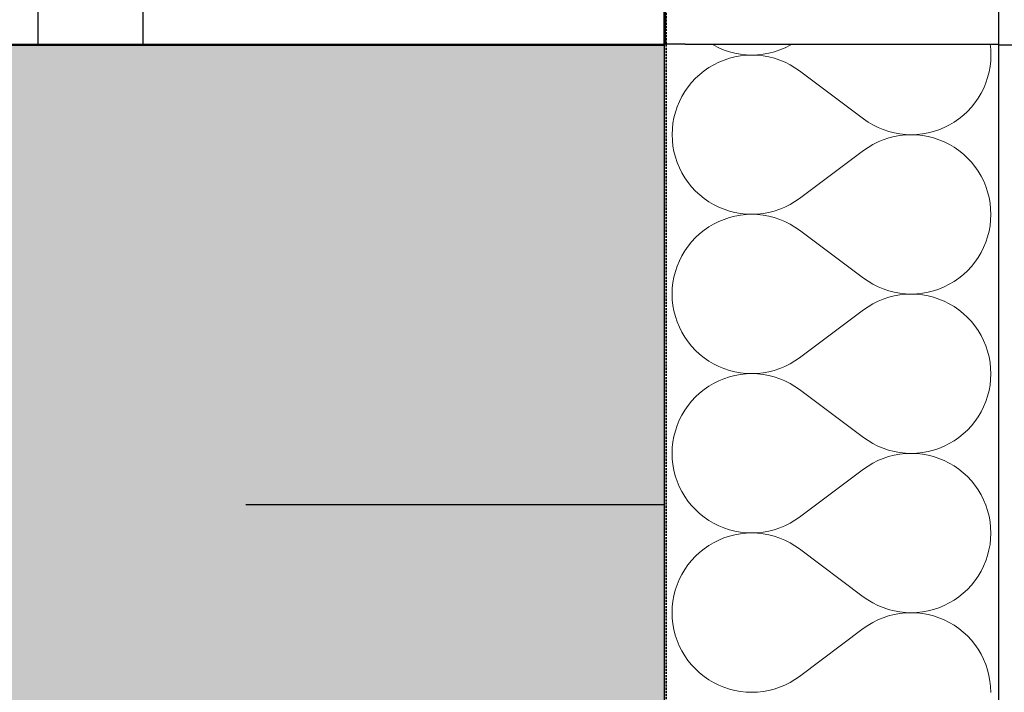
# Model space of a CAD drawing. Header units: millimetres. Extents: x -28017 to 3863, y -4271 to 20239.
# Tile 103 of 105: x -631 to -160, y 1867 to 2188. Entities that reach past the tile are written whole.
import ezdxf

# ---------------------------------------------------------------- set-up
doc = ezdxf.new("R2010")
doc.units = ezdxf.units.MM
doc.header["$MEASUREMENT"] = 0
for name, pattern in [('Wipeout_Contour', [1000, 0, -1000]), ('Čárkovaná', [325, 200, -125]), ('čárkovaná 3', [1.5, 1, -0.5])]:
    doc.linetypes.add(name, pattern=pattern)
for name, color, linetype in [('5._POHLED ZÁPADNÍ_2_Konstrukce - nenosné', 7, 'Continuous'), ('5._POHLED ZÁPADNÍ_2_Konstrukce - nosné', 7, 'Continuous'), ('5._POHLED ZÁPADNÍ_2_Nové_Konstrukce - nenosné', 7, 'Continuous'), ('5._POHLED ZÁPADNÍ_2_Nové_Konstrukce - nosné', 7, 'Continuous'), ('5._POHLED ZÁPADNÍ_2_Nové_Otvory – Okna', 7, 'Continuous'), ('5._POHLED ZÁPADNÍ_2_Nové_Výplně – Řezové', 7, 'Continuous'), ('5._POHLED ZÁPADNÍ_2_Výplně – Řezové', 7, 'Continuous')]:
    doc.layers.add(name, color=color, linetype=linetype)

# ---------------------------------------------------------------- blocks, each defined once
blk = doc.blocks.new('*X12', base_point=(-28336.19, -5790.34))
at = {"layer": '5._POHLED ZÁPADNÍ_2_Nové_Výplně – Řezové', "color": 21, "linetype": 'Continuous', "lineweight": 20, "true_color": 0xffaaaa}
for p, q in [((-299.7, 2176.7), (-298.73, 2176.12)), ((-298.73, 2176.12), (-296.3, 2174.91)), ((-296.3, 2174.91), (-293.78, 2173.86)), ((-267.15, 2173.88), (-264.63, 2174.92)), ((-264.63, 2174.92), (-262.2, 2176.14)), ((-262.2, 2176.14), (-261.27, 2176.69)), ((-166.3, 2174.17), (-166.57, 2176.68)), ((-293.78, 2173.86), (-291.2, 2173.01)), ((-291.2, 2173.01), (-288.56, 2172.34)), ((-288.56, 2170.6), (-291.2, 2169.93)), ((-288.56, 2172.34), (-285.89, 2171.85)), ((-285.89, 2171.08), (-288.56, 2170.6)), ((-285.89, 2171.85), (-283.18, 2171.56)), ((-283.18, 2171.37), (-285.89, 2171.08)), ((-283.18, 2171.56), (-280.46, 2171.47)), ((-280.46, 2171.47), (-283.18, 2171.37)), ((-280.46, 2171.47), (-277.74, 2171.57)), ((-277.74, 2171.37), (-280.46, 2171.47)), ((-277.74, 2171.57), (-275.04, 2171.86)), ((-275.04, 2171.08), (-277.74, 2171.37)), ((-275.04, 2171.86), (-272.36, 2172.34)), ((-272.36, 2170.59), (-275.04, 2171.08)), ((-272.36, 2172.34), (-269.73, 2173.02)), ((-269.73, 2169.91), (-272.36, 2170.59)), ((-269.73, 2173.02), (-267.15, 2173.88)), ((-166.2, 2171.45), (-166.3, 2174.17)), ((-166.3, 2168.73), (-166.2, 2171.45)), ((-301.07, 2165.43), (-303.31, 2163.88)), ((-298.73, 2166.82), (-301.07, 2165.43)), ((-296.3, 2168.03), (-298.73, 2166.82)), ((-293.78, 2169.07), (-296.3, 2168.03)), ((-291.2, 2169.93), (-293.78, 2169.07)), ((-267.15, 2169.05), (-269.73, 2169.91)), ((-264.63, 2168.01), (-267.15, 2169.05)), ((-262.2, 2166.79), (-264.63, 2168.01)), ((-259.86, 2165.4), (-262.2, 2166.79)), ((-257.63, 2163.85), (-259.86, 2165.4)), ((-167.07, 2163.35), (-166.59, 2166.03)), ((-166.59, 2166.03), (-166.3, 2168.73)), ((-305.42, 2162.18), (-307.42, 2160.32)), ((-303.31, 2163.88), (-305.42, 2162.18)), ((-227.16, 2140.98), (-257.63, 2163.85)), ((-168.61, 2158.13), (-167.75, 2160.72)), ((-167.75, 2160.72), (-167.07, 2163.35)), ((-310.98, 2156.21), (-312.53, 2153.98)), ((-309.27, 2158.33), (-310.98, 2156.21)), ((-307.42, 2160.32), (-309.27, 2158.33)), ((-169.65, 2155.62), (-168.61, 2158.13)), ((-313.92, 2151.64), (-315.14, 2149.21)), ((-312.53, 2153.98), (-313.92, 2151.64)), ((-172.26, 2150.85), (-170.87, 2153.19)), ((-170.87, 2153.19), (-169.65, 2155.62)), ((-316.18, 2146.7), (-317.04, 2144.11)), ((-315.14, 2149.21), (-316.18, 2146.7)), ((-175.52, 2146.5), (-173.81, 2148.62)), ((-173.81, 2148.62), (-172.26, 2150.85)), ((-317.04, 2144.11), (-317.71, 2141.48)), ((-181.48, 2140.95), (-179.36, 2142.65)), ((-179.36, 2142.65), (-177.37, 2144.51)), ((-177.37, 2144.51), (-175.52, 2146.5)), ((-318.2, 2138.8), (-318.49, 2136.1)), ((-317.71, 2141.48), (-318.2, 2138.8)), ((-227.16, 2140.98), (-224.92, 2139.43)), ((-224.92, 2139.43), (-222.59, 2138.04)), ((-222.59, 2138.04), (-220.15, 2136.82)), ((-188.49, 2136.79), (-186.06, 2138.01)), ((-186.06, 2138.01), (-183.72, 2139.4)), ((-183.72, 2139.4), (-181.48, 2140.95)), ((-318.49, 2136.1), (-318.59, 2133.38)), ((-318.59, 2133.38), (-318.49, 2130.66)), ((-220.15, 2136.82), (-217.64, 2135.78)), ((-217.64, 2135.78), (-215.06, 2134.91)), ((-215.06, 2134.91), (-212.43, 2134.24)), ((-212.43, 2132.49), (-215.06, 2131.81)), ((-212.43, 2134.24), (-209.75, 2133.75)), ((-209.75, 2132.97), (-212.43, 2132.49)), ((-209.75, 2133.75), (-207.04, 2133.46)), ((-207.04, 2133.26), (-209.75, 2132.97)), ((-207.04, 2133.46), (-204.33, 2133.36)), ((-204.33, 2133.36), (-207.04, 2133.26)), ((-204.33, 2133.36), (-201.61, 2133.46)), ((-201.61, 2133.27), (-204.33, 2133.36)), ((-201.61, 2133.46), (-198.9, 2133.75)), ((-198.9, 2132.98), (-201.61, 2133.27)), ((-198.9, 2133.75), (-196.22, 2134.23)), ((-196.22, 2132.49), (-198.9, 2132.98)), ((-196.22, 2134.23), (-193.59, 2134.9)), ((-193.59, 2131.82), (-196.22, 2132.49)), ((-193.59, 2134.9), (-191.01, 2135.76)), ((-191.01, 2135.76), (-188.49, 2136.79)), ((-318.49, 2130.66), (-318.2, 2127.95)), ((-318.2, 2127.95), (-317.72, 2125.28)), ((-222.59, 2128.69), (-224.93, 2127.3)), ((-220.16, 2129.91), (-222.59, 2128.69)), ((-217.64, 2130.95), (-220.16, 2129.91)), ((-215.06, 2131.81), (-217.64, 2130.95)), ((-191.01, 2130.96), (-193.59, 2131.82)), ((-188.49, 2129.92), (-191.01, 2130.96)), ((-186.06, 2128.71), (-188.49, 2129.92)), ((-183.72, 2127.32), (-186.06, 2128.71)), ((-317.72, 2125.28), (-317.04, 2122.64)), ((-227.16, 2125.75), (-257.64, 2102.89)), ((-224.93, 2127.3), (-227.16, 2125.75)), ((-181.48, 2125.77), (-183.72, 2127.32)), ((-179.37, 2124.06), (-181.48, 2125.77)), ((-177.37, 2122.21), (-179.37, 2124.06)), ((-317.04, 2122.64), (-316.19, 2120.06)), ((-316.19, 2120.06), (-315.14, 2117.55)), ((-175.52, 2120.22), (-177.37, 2122.21)), ((-173.81, 2118.1), (-175.52, 2120.22)), ((-315.14, 2117.55), (-313.93, 2115.11)), ((-313.93, 2115.11), (-312.54, 2112.77)), ((-172.26, 2115.87), (-173.81, 2118.1)), ((-170.87, 2113.53), (-172.26, 2115.87)), ((-312.54, 2112.77), (-310.99, 2110.54)), ((-310.99, 2110.54), (-309.28, 2108.42)), ((-169.65, 2111.09), (-170.87, 2113.53)), ((-168.61, 2108.58), (-169.65, 2111.09)), ((-309.28, 2108.42), (-307.42, 2106.43)), ((-307.42, 2106.43), (-305.43, 2104.58)), ((-305.43, 2104.58), (-303.31, 2102.87)), ((-167.75, 2106), (-168.61, 2108.58)), ((-167.08, 2103.36), (-167.75, 2106)), ((-303.31, 2102.87), (-301.08, 2101.32)), ((-301.08, 2101.32), (-298.74, 2099.93)), ((-298.74, 2099.93), (-296.31, 2098.71)), ((-264.64, 2098.73), (-262.21, 2099.95)), ((-262.21, 2099.95), (-259.87, 2101.34)), ((-259.87, 2101.34), (-257.64, 2102.89)), ((-166.6, 2100.69), (-167.08, 2103.36)), ((-166.31, 2097.98), (-166.6, 2100.69)), ((-296.31, 2098.71), (-293.79, 2097.67)), ((-293.79, 2097.67), (-291.21, 2096.82)), ((-291.21, 2096.82), (-288.57, 2096.14)), ((-288.57, 2096.14), (-285.9, 2095.66)), ((-285.9, 2094.89), (-288.57, 2094.41)), ((-285.9, 2095.66), (-283.19, 2095.37)), ((-283.19, 2095.18), (-285.9, 2094.89)), ((-283.19, 2095.37), (-280.47, 2095.28)), ((-280.47, 2095.28), (-283.19, 2095.18)), ((-280.47, 2095.28), (-277.75, 2095.38)), ((-277.75, 2095.18), (-280.47, 2095.28)), ((-277.75, 2095.38), (-275.05, 2095.67)), ((-275.05, 2094.88), (-277.75, 2095.18)), ((-275.05, 2095.67), (-272.37, 2096.15)), ((-272.37, 2094.4), (-275.05, 2094.88)), ((-272.37, 2096.15), (-269.74, 2096.83)), ((-269.74, 2096.83), (-267.16, 2097.69)), ((-267.16, 2097.69), (-264.64, 2098.73)), ((-166.21, 2095.26), (-166.31, 2097.98)), ((-166.31, 2092.54), (-166.21, 2095.26)), ((-298.74, 2090.63), (-301.08, 2089.24)), ((-296.31, 2091.84), (-298.74, 2090.63)), ((-293.79, 2092.88), (-296.31, 2091.84)), ((-291.21, 2093.74), (-293.79, 2092.88)), ((-288.57, 2094.41), (-291.21, 2093.74)), ((-269.74, 2093.72), (-272.37, 2094.4)), ((-267.16, 2092.86), (-269.74, 2093.72)), ((-264.64, 2091.82), (-267.16, 2092.86)), ((-262.21, 2090.6), (-264.64, 2091.82)), ((-259.87, 2089.21), (-262.21, 2090.6)), ((-166.6, 2089.84), (-166.31, 2092.54)), ((-305.44, 2085.98), (-307.43, 2084.13)), ((-303.32, 2087.69), (-305.44, 2085.98)), ((-301.08, 2089.24), (-303.32, 2087.69)), ((-257.64, 2087.66), (-259.87, 2089.21)), ((-227.17, 2064.79), (-257.64, 2087.66)), ((-167.76, 2084.52), (-167.08, 2087.16)), ((-167.08, 2087.16), (-166.6, 2089.84)), ((-309.28, 2082.14), (-310.99, 2080.02)), ((-307.43, 2084.13), (-309.28, 2082.14)), ((-169.66, 2079.43), (-168.62, 2081.94)), ((-168.62, 2081.94), (-167.76, 2084.52)), ((-312.54, 2077.79), (-313.93, 2075.45)), ((-310.99, 2080.02), (-312.54, 2077.79)), ((-172.27, 2074.66), (-170.88, 2077)), ((-170.88, 2077), (-169.66, 2079.43)), ((-315.15, 2073.02), (-316.19, 2070.51)), ((-313.93, 2075.45), (-315.15, 2073.02)), ((-175.53, 2070.31), (-173.82, 2072.42)), ((-173.82, 2072.42), (-172.27, 2074.66)), ((-317.05, 2067.92), (-317.73, 2065.29)), ((-316.19, 2070.51), (-317.05, 2067.92)), ((-179.37, 2066.46), (-177.38, 2068.32)), ((-177.38, 2068.32), (-175.53, 2070.31)), ((-318.21, 2062.61), (-318.5, 2059.91)), ((-317.73, 2065.29), (-318.21, 2062.61)), ((-227.17, 2064.79), (-224.93, 2063.24)), ((-224.93, 2063.24), (-222.6, 2061.85)), ((-222.6, 2061.85), (-220.17, 2060.63)), ((-188.5, 2060.6), (-186.07, 2061.82)), ((-186.07, 2061.82), (-183.73, 2063.21)), ((-183.73, 2063.21), (-181.49, 2064.76)), ((-181.49, 2064.76), (-179.37, 2066.46)), ((-318.5, 2059.91), (-318.6, 2057.19)), ((-318.6, 2057.19), (-318.5, 2054.47)), ((-220.17, 2060.63), (-217.65, 2059.59)), ((-217.65, 2059.59), (-215.07, 2058.72)), ((-215.07, 2058.72), (-212.44, 2058.05)), ((-212.44, 2058.05), (-209.76, 2057.56)), ((-209.76, 2057.56), (-207.06, 2057.27)), ((-207.06, 2057.07), (-209.76, 2056.78)), ((-207.06, 2057.27), (-204.34, 2057.17)), ((-204.34, 2057.17), (-207.06, 2057.07)), ((-204.34, 2057.17), (-201.62, 2057.27)), ((-201.62, 2057.08), (-204.34, 2057.17)), ((-201.62, 2057.27), (-198.91, 2057.56)), ((-198.91, 2056.79), (-201.62, 2057.08)), ((-198.91, 2057.56), (-196.23, 2058.04)), ((-196.23, 2058.04), (-193.6, 2058.71)), ((-193.6, 2058.71), (-191.02, 2059.56)), ((-191.02, 2059.56), (-188.5, 2060.6)), ((-318.5, 2054.47), (-318.21, 2051.76)), ((-222.6, 2052.5), (-224.94, 2051.11)), ((-220.17, 2053.72), (-222.6, 2052.5)), ((-217.65, 2054.76), (-220.17, 2053.72)), ((-215.07, 2055.62), (-217.65, 2054.76)), ((-212.44, 2056.3), (-215.07, 2055.62)), ((-209.76, 2056.78), (-212.44, 2056.3)), ((-196.23, 2056.3), (-198.91, 2056.79)), ((-193.6, 2055.63), (-196.23, 2056.3)), ((-191.02, 2054.77), (-193.6, 2055.63)), ((-188.5, 2053.73), (-191.02, 2054.77)), ((-186.07, 2052.52), (-188.5, 2053.73)), ((-183.73, 2051.13), (-186.07, 2052.52)), ((-318.21, 2051.76), (-317.73, 2049.09)), ((-317.73, 2049.09), (-317.05, 2046.45)), ((-227.17, 2049.56), (-257.65, 2026.7)), ((-224.94, 2051.11), (-227.17, 2049.56)), ((-181.49, 2049.58), (-183.73, 2051.13)), ((-179.38, 2047.87), (-181.49, 2049.58)), ((-177.38, 2046.02), (-179.38, 2047.87)), ((-317.05, 2046.45), (-316.2, 2043.87)), ((-316.2, 2043.87), (-315.15, 2041.36)), ((-175.53, 2044.03), (-177.38, 2046.02)), ((-173.82, 2041.91), (-175.53, 2044.03)), ((-315.15, 2041.36), (-313.94, 2038.92)), ((-313.94, 2038.92), (-312.55, 2036.58)), ((-172.27, 2039.68), (-173.82, 2041.91)), ((-170.88, 2037.34), (-172.27, 2039.68)), ((-312.55, 2036.58), (-311, 2034.35)), ((-311, 2034.35), (-309.29, 2032.23)), ((-169.67, 2034.9), (-170.88, 2037.34)), ((-168.62, 2032.39), (-169.67, 2034.9)), ((-309.29, 2032.23), (-307.43, 2030.24)), ((-307.43, 2030.24), (-305.44, 2028.39)), ((-167.76, 2029.81), (-168.62, 2032.39)), ((-167.09, 2027.17), (-167.76, 2029.81)), ((-305.44, 2028.39), (-303.32, 2026.68)), ((-303.32, 2026.68), (-301.09, 2025.13)), ((-301.09, 2025.13), (-298.75, 2023.74)), ((-262.22, 2023.76), (-259.88, 2025.15)), ((-259.88, 2025.15), (-257.65, 2026.7)), ((-166.61, 2024.49), (-167.09, 2027.17)), ((-166.32, 2021.79), (-166.61, 2024.49)), ((-298.75, 2023.74), (-296.32, 2022.52)), ((-296.32, 2022.52), (-293.8, 2021.48)), ((-293.8, 2021.48), (-291.22, 2020.63)), ((-291.22, 2020.63), (-288.58, 2019.95)), ((-288.58, 2019.95), (-285.91, 2019.47)), ((-285.91, 2019.47), (-283.2, 2019.18)), ((-277.76, 2019.19), (-275.06, 2019.48)), ((-275.06, 2019.48), (-272.38, 2019.96)), ((-272.38, 2019.96), (-269.75, 2020.64)), ((-269.75, 2020.64), (-267.17, 2021.5)), ((-267.17, 2021.5), (-264.65, 2022.54)), ((-264.65, 2022.54), (-262.22, 2023.76)), ((-166.22, 2019.07), (-166.32, 2021.79)), ((-296.32, 2015.65), (-298.75, 2014.44)), ((-293.8, 2016.69), (-296.32, 2015.65)), ((-291.22, 2017.55), (-293.8, 2016.69)), ((-288.58, 2018.22), (-291.22, 2017.55)), ((-285.91, 2018.7), (-288.58, 2018.22)), ((-283.2, 2018.99), (-285.91, 2018.7)), ((-283.2, 2019.18), (-280.48, 2019.09)), ((-280.48, 2019.09), (-283.2, 2018.99)), ((-280.48, 2019.09), (-277.76, 2019.19)), ((-277.76, 2018.99), (-280.48, 2019.09)), ((-275.06, 2018.69), (-277.76, 2018.99)), ((-272.38, 2018.21), (-275.06, 2018.69)), ((-269.75, 2017.53), (-272.38, 2018.21)), ((-267.17, 2016.67), (-269.75, 2017.53)), ((-264.65, 2015.63), (-267.17, 2016.67)), ((-262.22, 2014.41), (-264.65, 2015.63)), ((-166.61, 2013.65), (-166.32, 2016.35)), ((-166.32, 2016.35), (-166.22, 2019.07)), ((-303.33, 2011.5), (-305.45, 2009.79)), ((-301.09, 2013.05), (-303.33, 2011.5)), ((-298.75, 2014.44), (-301.09, 2013.05)), ((-259.88, 2013.02), (-262.22, 2014.41)), ((-257.65, 2011.46), (-259.88, 2013.02)), ((-227.18, 1988.6), (-257.65, 2011.46)), ((-167.77, 2008.33), (-167.09, 2010.97)), ((-167.09, 2010.97), (-166.61, 2013.65)), ((-309.29, 2005.95), (-311, 2003.83)), ((-307.44, 2007.94), (-309.29, 2005.95)), ((-305.45, 2009.79), (-307.44, 2007.94)), ((-169.67, 2003.24), (-168.63, 2005.75)), ((-168.63, 2005.75), (-167.77, 2008.33)), ((-312.55, 2001.6), (-313.94, 1999.26)), ((-311, 2003.83), (-312.55, 2001.6)), ((-172.28, 1998.47), (-170.89, 2000.81)), ((-170.89, 2000.81), (-169.67, 2003.24)), ((-315.16, 1996.83), (-316.2, 1994.31)), ((-313.94, 1999.26), (-315.16, 1996.83)), ((-175.54, 1994.12), (-173.83, 1996.23)), ((-173.83, 1996.23), (-172.28, 1998.47)), ((-317.06, 1991.73), (-317.74, 1989.1)), ((-316.2, 1994.31), (-317.06, 1991.73)), ((-179.38, 1990.27), (-177.39, 1992.13)), ((-177.39, 1992.13), (-175.54, 1994.12)), ((-317.74, 1989.1), (-318.22, 1986.42)), ((-227.18, 1988.6), (-224.95, 1987.05)), ((-224.95, 1987.05), (-222.61, 1985.66)), ((-186.08, 1985.63), (-183.74, 1987.02)), ((-183.74, 1987.02), (-181.5, 1988.57)), ((-181.5, 1988.57), (-179.38, 1990.27)), ((-318.51, 1983.72), (-318.61, 1981)), ((-318.22, 1986.42), (-318.51, 1983.72)), ((-222.61, 1985.66), (-220.18, 1984.44)), ((-220.18, 1984.44), (-217.66, 1983.4)), ((-217.66, 1983.4), (-215.08, 1982.53)), ((-215.08, 1982.53), (-212.45, 1981.86)), ((-212.45, 1981.86), (-209.77, 1981.37)), ((-198.92, 1981.36), (-196.25, 1981.85)), ((-196.25, 1981.85), (-193.61, 1982.52)), ((-193.61, 1982.52), (-191.03, 1983.37)), ((-191.03, 1983.37), (-188.51, 1984.41)), ((-188.51, 1984.41), (-186.08, 1985.63)), ((-318.61, 1981), (-318.51, 1978.28)), ((-318.51, 1978.28), (-318.22, 1975.57)), ((-220.18, 1977.53), (-222.61, 1976.31)), ((-217.66, 1978.57), (-220.18, 1977.53)), ((-215.08, 1979.43), (-217.66, 1978.57)), ((-212.45, 1980.11), (-215.08, 1979.43)), ((-209.77, 1980.59), (-212.45, 1980.11)), ((-209.77, 1981.37), (-207.07, 1981.08)), ((-207.07, 1980.88), (-209.77, 1980.59)), ((-207.07, 1981.08), (-204.35, 1980.98)), ((-204.35, 1980.98), (-207.07, 1980.88)), ((-204.35, 1980.98), (-201.63, 1981.08)), ((-201.63, 1980.89), (-204.35, 1980.98)), ((-201.63, 1981.08), (-198.92, 1981.36)), ((-198.92, 1980.6), (-201.63, 1980.89)), ((-196.25, 1980.11), (-198.92, 1980.6)), ((-193.61, 1979.44), (-196.25, 1980.11)), ((-191.03, 1978.58), (-193.61, 1979.44)), ((-188.51, 1977.54), (-191.03, 1978.58)), ((-186.08, 1976.33), (-188.51, 1977.54)), ((-318.22, 1975.57), (-317.74, 1972.9)), ((-317.74, 1972.9), (-317.07, 1970.26)), ((-227.18, 1973.37), (-257.66, 1950.51)), ((-224.95, 1974.92), (-227.18, 1973.37)), ((-222.61, 1976.31), (-224.95, 1974.92)), ((-183.74, 1974.94), (-186.08, 1976.33)), ((-181.51, 1973.39), (-183.74, 1974.94)), ((-179.39, 1971.68), (-181.51, 1973.39)), ((-317.07, 1970.26), (-316.21, 1967.68)), ((-316.21, 1967.68), (-315.17, 1965.17)), ((-177.4, 1969.83), (-179.39, 1971.68)), ((-175.54, 1967.84), (-177.4, 1969.83)), ((-173.83, 1965.72), (-175.54, 1967.84)), ((-315.17, 1965.17), (-313.95, 1962.73)), ((-172.28, 1963.48), (-173.83, 1965.72)), ((-170.89, 1961.14), (-172.28, 1963.48)), ((-313.95, 1962.73), (-312.56, 1960.39)), ((-312.56, 1960.39), (-311.01, 1958.16)), ((-169.68, 1958.71), (-170.89, 1961.14)), ((-168.63, 1956.2), (-169.68, 1958.71)), ((-311.01, 1958.16), (-309.3, 1956.04)), ((-309.3, 1956.04), (-307.45, 1954.05)), ((-307.45, 1954.05), (-305.45, 1952.2)), ((-167.78, 1953.62), (-168.63, 1956.2)), ((-167.1, 1950.98), (-167.78, 1953.62)), ((-305.45, 1952.2), (-303.34, 1950.49)), ((-303.34, 1950.49), (-301.1, 1948.94)), ((-301.1, 1948.94), (-298.76, 1947.55)), ((-262.23, 1947.57), (-259.89, 1948.96)), ((-259.89, 1948.96), (-257.66, 1950.51)), ((-166.62, 1948.3), (-167.1, 1950.98)), ((-298.76, 1947.55), (-296.33, 1946.33)), ((-296.33, 1946.33), (-293.81, 1945.29)), ((-293.81, 1945.29), (-291.23, 1944.44)), ((-291.23, 1944.44), (-288.6, 1943.76)), ((-272.39, 1943.77), (-269.76, 1944.45)), ((-269.76, 1944.45), (-267.18, 1945.31)), ((-267.18, 1945.31), (-264.66, 1946.35)), ((-264.66, 1946.35), (-262.23, 1947.57)), ((-166.33, 1945.6), (-166.62, 1948.3)), ((-166.23, 1942.88), (-166.33, 1945.6)), ((-296.33, 1939.46), (-298.76, 1938.25)), ((-293.81, 1940.5), (-296.33, 1939.46)), ((-291.23, 1941.36), (-293.81, 1940.5)), ((-288.6, 1942.03), (-291.23, 1941.36)), ((-288.6, 1943.76), (-285.92, 1943.28)), ((-285.92, 1942.51), (-288.6, 1942.03)), ((-285.92, 1943.28), (-283.21, 1942.99)), ((-283.21, 1942.8), (-285.92, 1942.51)), ((-283.21, 1942.99), (-280.49, 1942.9)), ((-280.49, 1942.9), (-283.21, 1942.8)), ((-280.49, 1942.9), (-277.78, 1942.99)), ((-277.78, 1942.8), (-280.49, 1942.9)), ((-277.78, 1942.99), (-275.07, 1943.29)), ((-275.07, 1942.5), (-277.78, 1942.8)), ((-275.07, 1943.29), (-272.39, 1943.77)), ((-272.39, 1942.02), (-275.07, 1942.5)), ((-269.76, 1941.34), (-272.39, 1942.02)), ((-267.18, 1940.48), (-269.76, 1941.34)), ((-264.67, 1939.44), (-267.18, 1940.48)), ((-262.23, 1938.22), (-264.67, 1939.44)), ((-166.62, 1937.46), (-166.33, 1940.16)), ((-166.33, 1940.16), (-166.23, 1942.88)), ((-303.34, 1935.31), (-305.46, 1933.6)), ((-301.1, 1936.86), (-303.34, 1935.31)), ((-298.76, 1938.25), (-301.1, 1936.86)), ((-259.9, 1936.83), (-262.23, 1938.22)), ((-257.66, 1935.27), (-259.9, 1936.83)), ((-227.19, 1912.41), (-257.66, 1935.27)), ((-167.78, 1932.14), (-167.11, 1934.78)), ((-167.11, 1934.78), (-166.62, 1937.46)), ((-307.45, 1931.75), (-309.3, 1929.76)), ((-305.46, 1933.6), (-307.45, 1931.75)), ((-168.64, 1929.56), (-167.78, 1932.14)), ((-312.56, 1925.41), (-313.95, 1923.07)), ((-311.01, 1927.64), (-312.56, 1925.41)), ((-309.3, 1929.76), (-311.01, 1927.64)), ((-170.9, 1924.62), (-169.68, 1927.05)), ((-169.68, 1927.05), (-168.64, 1929.56)), ((-315.17, 1920.64), (-316.21, 1918.12)), ((-313.95, 1923.07), (-315.17, 1920.64)), ((-173.84, 1920.04), (-172.29, 1922.28)), ((-172.29, 1922.28), (-170.9, 1924.62)), ((-316.21, 1918.12), (-317.07, 1915.54)), ((-179.39, 1914.08), (-177.4, 1915.94)), ((-177.4, 1915.94), (-175.55, 1917.93)), ((-175.55, 1917.93), (-173.84, 1920.04)), ((-317.75, 1912.91), (-318.23, 1910.23)), ((-317.07, 1915.54), (-317.75, 1912.91)), ((-227.19, 1912.41), (-224.96, 1910.86)), ((-183.75, 1910.83), (-181.51, 1912.38)), ((-181.51, 1912.38), (-179.39, 1914.08)), ((-318.52, 1907.53), (-318.62, 1904.81)), ((-318.23, 1910.23), (-318.52, 1907.53)), ((-224.96, 1910.86), (-222.62, 1909.47)), ((-222.62, 1909.47), (-220.19, 1908.25)), ((-220.19, 1908.25), (-217.67, 1907.2)), ((-217.67, 1907.2), (-215.09, 1906.34)), ((-193.62, 1906.33), (-191.04, 1907.18)), ((-191.04, 1907.18), (-188.52, 1908.22)), ((-188.52, 1908.22), (-186.09, 1909.44)), ((-186.09, 1909.44), (-183.75, 1910.83)), ((-318.62, 1904.81), (-318.52, 1902.09)), ((-318.52, 1902.09), (-318.23, 1899.38)), ((-217.67, 1902.38), (-220.19, 1901.34)), ((-215.09, 1903.24), (-217.67, 1902.38)), ((-215.09, 1906.34), (-212.46, 1905.67)), ((-212.46, 1903.92), (-215.09, 1903.24)), ((-212.46, 1905.67), (-209.78, 1905.18)), ((-209.78, 1904.4), (-212.46, 1903.92)), ((-209.78, 1905.18), (-207.08, 1904.89)), ((-207.08, 1904.69), (-209.78, 1904.4)), ((-207.08, 1904.89), (-204.36, 1904.79)), ((-204.36, 1904.79), (-207.08, 1904.69)), ((-204.36, 1904.79), (-201.64, 1904.89)), ((-201.64, 1904.69), (-204.36, 1904.79)), ((-201.64, 1904.89), (-198.93, 1905.17)), ((-198.93, 1904.41), (-201.64, 1904.69)), ((-198.93, 1905.17), (-196.26, 1905.66)), ((-196.26, 1903.92), (-198.93, 1904.41)), ((-196.26, 1905.66), (-193.62, 1906.33)), ((-193.62, 1903.25), (-196.26, 1903.92)), ((-191.04, 1902.39), (-193.62, 1903.25)), ((-188.52, 1901.35), (-191.04, 1902.39)), ((-318.23, 1899.38), (-317.75, 1896.71)), ((-227.19, 1897.17), (-257.67, 1874.32)), ((-224.96, 1898.73), (-227.19, 1897.17)), ((-222.62, 1900.12), (-224.96, 1898.73)), ((-220.19, 1901.34), (-222.62, 1900.12)), ((-186.09, 1900.14), (-188.52, 1901.35)), ((-183.75, 1898.75), (-186.09, 1900.14)), ((-181.52, 1897.2), (-183.75, 1898.75)), ((-179.4, 1895.49), (-181.52, 1897.2)), ((-317.75, 1896.71), (-317.08, 1894.07)), ((-317.08, 1894.07), (-316.22, 1891.49)), ((-177.41, 1893.64), (-179.4, 1895.49)), ((-175.55, 1891.65), (-177.41, 1893.64)), ((-316.22, 1891.49), (-315.18, 1888.97)), ((-315.18, 1888.97), (-313.96, 1886.54)), ((-173.84, 1889.53), (-175.55, 1891.65)), ((-172.29, 1887.29), (-173.84, 1889.53)), ((-313.96, 1886.54), (-312.57, 1884.2)), ((-312.57, 1884.2), (-311.02, 1881.97)), ((-170.9, 1884.95), (-172.29, 1887.29)), ((-169.69, 1882.52), (-170.9, 1884.95)), ((-311.02, 1881.97), (-309.31, 1879.85)), ((-309.31, 1879.85), (-307.46, 1877.86)), ((-168.65, 1880.01), (-169.69, 1882.52)), ((-167.79, 1877.43), (-168.65, 1880.01)), ((-307.46, 1877.86), (-305.46, 1876.01)), ((-305.46, 1876.01), (-303.35, 1874.3)), ((-303.35, 1874.3), (-301.11, 1872.75)), ((-259.9, 1872.77), (-257.67, 1874.32)), ((-167.11, 1874.79), (-167.79, 1877.43)), ((-166.63, 1872.11), (-167.11, 1874.79)), ((-301.11, 1872.75), (-298.77, 1871.36)), ((-298.77, 1871.36), (-296.34, 1870.14)), ((-296.34, 1870.14), (-293.82, 1869.1)), ((-293.82, 1869.1), (-291.24, 1868.24)), ((-269.77, 1868.26), (-267.19, 1869.12)), ((-267.19, 1869.12), (-264.67, 1870.16)), ((-264.67, 1870.16), (-262.24, 1871.38)), ((-262.24, 1871.38), (-259.9, 1872.77)), ((-166.34, 1869.41), (-166.63, 1872.11)), ((-166.24, 1866.69), (-166.34, 1869.41)), ((-291.24, 1868.24), (-288.61, 1867.57)), ((-288.61, 1867.57), (-285.93, 1867.09)), ((-285.93, 1867.09), (-283.22, 1866.8)), ((-283.22, 1866.8), (-280.5, 1866.71)), ((-280.5, 1866.71), (-277.79, 1866.8)), ((-277.79, 1866.8), (-275.08, 1867.1)), ((-275.08, 1867.1), (-272.4, 1867.58)), ((-272.4, 1867.58), (-269.77, 1868.26))]:
    blk.add_line(p, q, dxfattribs=at)

msp = doc.modelspace()

# ---------------------------------------------------------------- hatches: boundary and pattern name
at = {"layer": '5._POHLED ZÁPADNÍ_2_Výplně – Řezové', "linetype": 'Continuous', "lineweight": 13}
msp.add_hatch(color=254, dxfattribs=at).paths.add_polyline_path([(-1191.69, 1200.11), (-321.69, 1199.98), (-321.69, 2176.29), (-1191.69, 2176.29)])

# ---------------------------------------------------------------- linework, layer by layer
at = {"layer": '5._POHLED ZÁPADNÍ_2_Konstrukce - nosné', "color": 7, "linetype": 'Continuous', "lineweight": 50}
for p, q in [((-621.69, 2176.29), (-1191.69, 2176.29)), ((-571.69, 2176.29), (-621.69, 2176.29)), ((-321.69, 2176.29), (-571.69, 2176.29))]:
    msp.add_line(p, q, dxfattribs=at)
at = {"layer": '5._POHLED ZÁPADNÍ_2_Konstrukce - nosné', "color": 7, "linetype": 'Continuous', "lineweight": 50, "flags": 128}
msp.add_lwpolyline([(-321.69, 349.98), (-321.69, 2176.29)], dxfattribs=at)
at = {"layer": '5._POHLED ZÁPADNÍ_2_Nové_Otvory – Okna', "color": 1, "linetype": 'Continuous', "lineweight": 25}
for p, q in [((-321.69, 2176.29), (-321.69, 3226.29)), ((-571.69, 2226.29), (-571.69, 2176.29)), ((-621.69, 2176.29), (-621.69, 2201.29)), ((-621.69, 2176.29), (-1191.69, 2176.29)), ((-571.69, 2176.29), (-621.69, 2176.29)), ((-571.69, 2176.29), (-621.69, 2176.29)), ((-321.69, 2176.29), (-571.69, 2176.29)), ((-321.69, 2176.29), (-41.69, 2176.29))]:
    msp.add_line(p, q, dxfattribs=at)

# ---------------------------------------------------------------- next in the draw order: wipeouts: each hides what was drawn before it
at = {"color": 254, "linetype": 'Wipeout_Contour', "lineweight": 0, "ltscale": 7445.039207}
msp.add_wipeout([(-322.65, 349.97), (-162.65, 349.95), (-162.39, 2176.68), (-312.39, 2176.7), (-322.39, 2176.7)], dxfattribs=at).dxf.layer = '5._POHLED ZÁPADNÍ_2_Nové_Výplně – Řezové'

# ---------------------------------------------------------------- next in the draw order: linework, layer by layer
at = {"layer": '5._POHLED ZÁPADNÍ_2_Konstrukce - nenosné', "color": 7, "linetype": 'čárkovaná 3', "lineweight": 35}
msp.add_line((-321.45, 349.97), (-321.45, 17970.06), dxfattribs=at)
at = {"layer": '5._POHLED ZÁPADNÍ_2_Nové_Konstrukce - nenosné', "color": 1, "linetype": 'Čárkovaná', "lineweight": 25}
for p, q in [((-322.39, 3446.29), (-322.39, 1956.29)), ((-322.39, 1956.29), (-1191.69, 1956.29))]:
    msp.add_line(p, q, dxfattribs=at)
at = {"layer": '5._POHLED ZÁPADNÍ_2_Nové_Konstrukce - nosné', "color": 1, "linetype": 'Continuous', "lineweight": 25}
for q in [(-322.39, 2176.7), (-162.39, 2176.68)]:
    msp.add_line((-312.39, 2176.7), q, dxfattribs=at)
at = {"layer": '5._POHLED ZÁPADNÍ_2_Nové_Konstrukce - nosné', "color": 1, "linetype": 'Continuous', "lineweight": 25, "flags": 128}
for points in [[(-322.39, 2176.7), (-322.65, 349.97)], [(-162.65, 349.95), (-162.39, 2176.68)]]:
    msp.add_lwpolyline(points, dxfattribs=at)
at = {"layer": '5._POHLED ZÁPADNÍ_2_Nové_Otvory – Okna', "color": 1, "linetype": 'Continuous', "lineweight": 25}
for p, q in [((-322.39, 2176.7), (-322.24, 3226.7)), ((-162.39, 2176.68), (-162.24, 3226.68)), ((-312.39, 2176.7), (-322.39, 2176.7)), ((-312.39, 2176.7), (-162.39, 2176.68))]:
    msp.add_line(p, q, dxfattribs=at)

# ---------------------------------------------------------------- next in the draw order: block references
at = {"layer": '5._POHLED ZÁPADNÍ_2_Konstrukce - nenosné', "color": 9, "linetype": 'Continuous', "lineweight": 13}
msp.add_blockref('*X12', (-28336.19, -5790.34), dxfattribs=at)

doc.saveas('drawing.dxf')
